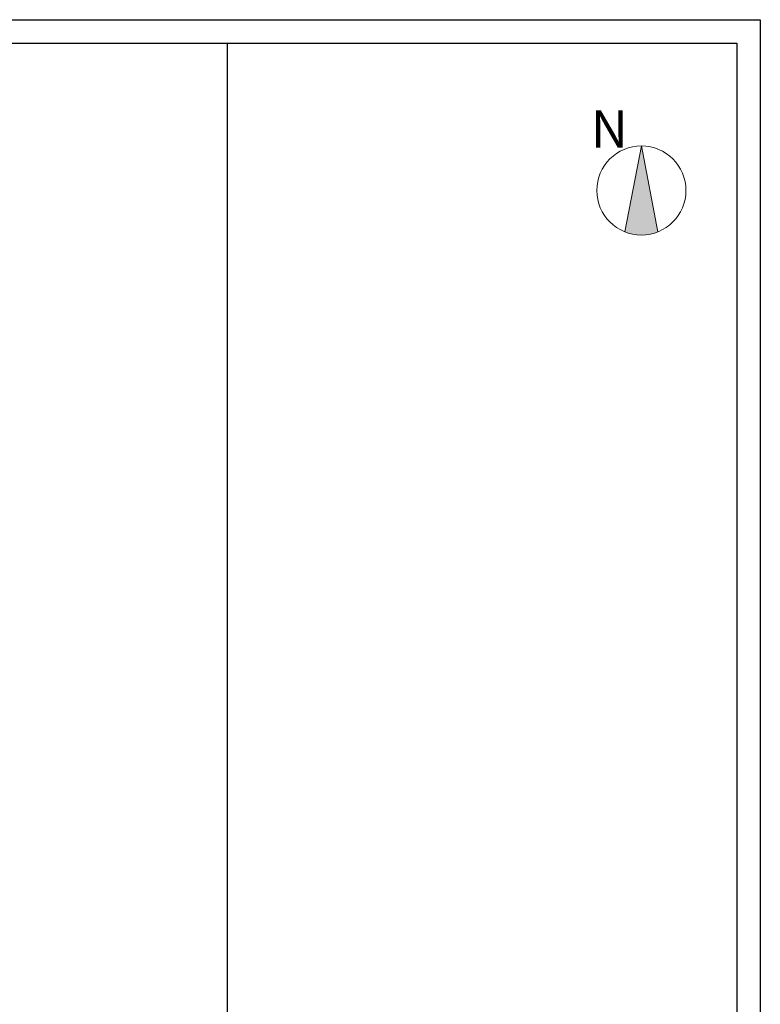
# Model space of a CAD drawing. Header units: millimetres. Extents: x 884 to 1304, y -359 to 61.
# Tile 10 of 10: x 1146 to 1304, y -149 to 61. Entities that reach past the tile are written whole.
import ezdxf

# ---------------------------------------------------------------- set-up
doc = ezdxf.new("R2010")
doc.units = ezdxf.units.MM
doc.header["$XCLIPFRAME"] = 2
doc.layers.add('05_Nr_pióra__7', color=5, linetype='Continuous', lineweight=13)
doc.layers.add('SQ_ISTN.Ściany', color=140, linetype='Continuous', lineweight=35)
doc.styles.add('SQ_Arial', font='arial.ttf')
picture_1 = doc.add_image_def('image1.png', size_in_pixel=(6490, 4735))

# ---------------------------------------------------------------- blocks, each defined once
blk = doc.blocks.new('Pn')
at = {"layer": '05_Nr_pióra__7', "linetype": 'Continuous', "lineweight": 5, "true_color": 0x000000}
h = blk.add_hatch(color=18, dxfattribs=at)
h.dxf.hatch_style = 1
h.paths.add_polyline_path([(40268.8, 14475.3), (40246.7, 14360.8, 0.192996), (40290.9, 14360.8)])
at = {"layer": '05_Nr_pióra__7', "color": 18, "linetype": 'Continuous', "lineweight": 5, "true_color": 0x000000}
for q in [(40246.7, 14360.8), (40290.9, 14360.8)]:
    blk.add_line((40268.8, 14475.3), q, dxfattribs=at)
blk.add_circle((40268.8, 14415.9), 59.4, dxfattribs=at)
at = {"layer": '05_Nr_pióra__7', "color": 18, "linetype": 'Continuous', "lineweight": 5, "true_color": 0x000000, "insert": (40201.5, 14522.8), "char_height": 50, "attachment_point": 1, "style": 'SQ_Arial'}
blk.add_mtext_dynamic_manual_height_columns('N', width=960.086, gutter_width=86.7, heights=[0], dxfattribs=at)

msp = doc.modelspace()

# ---------------------------------------------------------------- linework, layer by layer
at = {"color": 7, "ltscale": 2}
for points in [[(883.82, -359.12), (883.82, 60.88), (1303.82, 60.88), (1303.82, -359.12)], [(893.82, -354.12), (893.82, 55.88), (1298.82, 55.88), (1298.82, -354.12)]]:
    msp.add_lwpolyline(points, close=True, dxfattribs=at)

# ---------------------------------------------------------------- block references
at = {"layer": 'SQ_ISTN.Ściany', "xscale": 0.16, "yscale": 0.16, "zscale": 0.16}
msp.add_blockref('Pn', (-5164.55, -2282.09), dxfattribs=at)

# ---------------------------------------------------------------- pictures from other files: only their frames are drawn
at = {"color": 18, "ltscale": 2, "true_color": 0x000000}
image = msp.add_image(picture_1, insert=(893.82, 55.88), size_in_units=(412.61, 301.03), rotation=-90, dxfattribs=at)
image.set_boundary_path([(-0.5, 73.16), (6448.5, 4734.5)])

doc.saveas('drawing.dxf')
